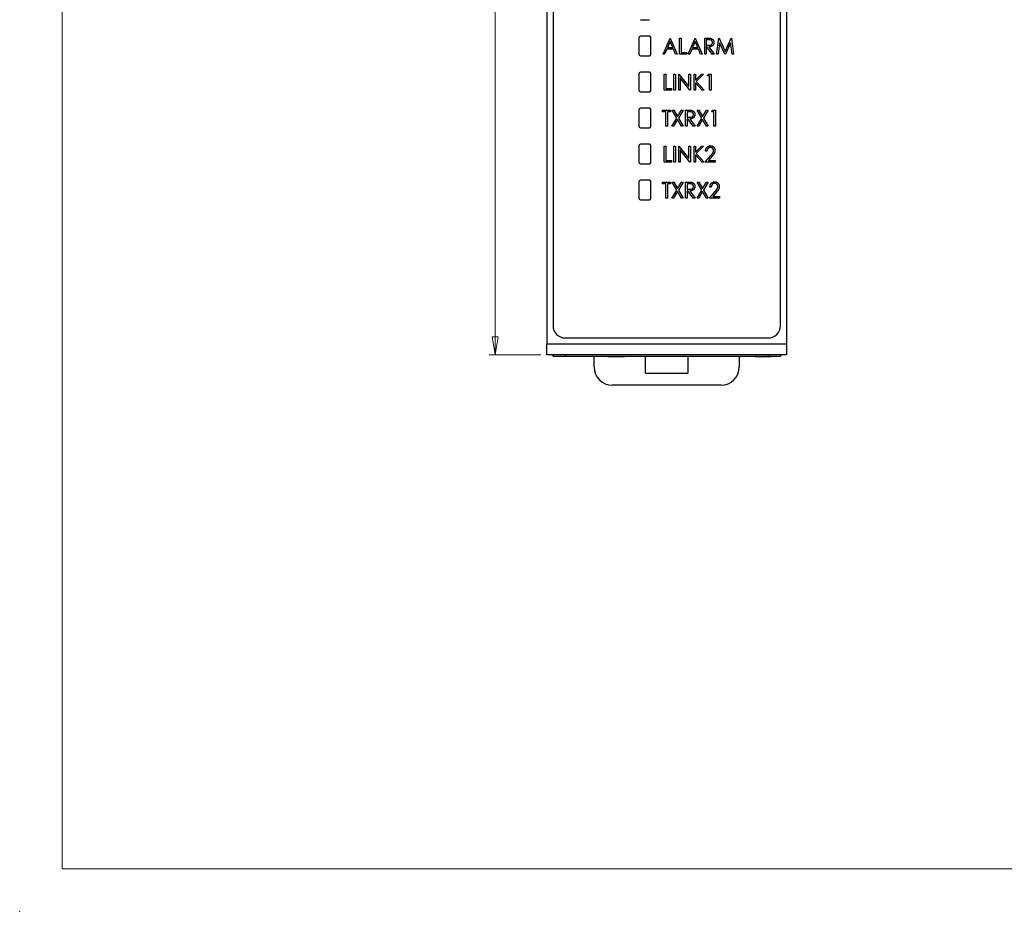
# Paper-space layout 'Sheet2' of a CAD drawing. Header units: millimetres. Extents: x 0 to 420, y 0 to 297.
# Tile 1 of 6: x 0 to 163, y 0 to 147. Entities that reach past the tile are written whole.
import ezdxf

# ---------------------------------------------------------------- set-up
doc = ezdxf.new("R2010")
doc.units = ezdxf.units.MM
doc.header["$PDSIZE"] = -1
doc.styles.add('SLDTEXTSTYLE1', font='TXT', dxfattribs={"width": 0.75})
doc.dimstyles.new('SLDDIMSTYLE1', dxfattribs={"dimtxt": 2.5, "dimasz": 3, "dimexe": 0, "dimexo": 0.0625, "dimtad": 1, "dimdec": 0, "dimrnd": 1e-09, "dimzin": 12, "dimdsep": 46, "dimtxsty": 'SLDTEXTSTYLE1', "dimblk1": 'CLOSED', "dimblk2": 'CLOSED', "dimsah": 1, "dimcen": 0.09, "dimadec": 0, "dimazin": 3, "dimtfac": 1, "dimtofl": 0, "dimtmove": 0, "dimatfit": 3, "dimldrblk": 'CLOSED', "dimfxl": 1, "dimfrac": 2, "dimtolj": 1, "dimtzin": 12, "dimarcsym": 0})

# ---------------------------------------------------------------- blocks, each defined once
blk = doc.blocks.new('_Closed')
at = {"color": 0, "linetype": 'ByBlock', "lineweight": -2}
for p, q in [((-1, 0.166667), (0, 0)), ((-1, 0.166667), (-1, -0.166667)), ((0, 0), (-1, -0.166667)), ((0, 0), (-1, 0))]:
    blk.add_line(p, q, dxfattribs=at)
blk = doc.blocks.new('_D_4')
at = {"color": 7, "linetype": 'Continuous', "lineweight": 0}
for p, q in [((86.18, 219.97), (77.64, 219.97)), ((78.64, 219.97), (78.64, 91.96)), ((86.18, 91.96), (77.64, 91.96))]:
    blk.add_line(p, q, dxfattribs=at)
at = {"color": 7, "linetype": 'Continuous', "lineweight": 18, "xscale": 3, "yscale": 3}
for p, rotation in [((78.64, 219.97, -59.39), 90), ((78.64, 91.96, -59.39), 270)]:
    blk.add_blockref('_Closed', p, dxfattribs=dict(at, rotation=rotation))
at = {"color": 7, "linetype": 'Continuous', "lineweight": 18, "insert": (75.42, 153.19), "char_height": 2.5, "attachment_point": 1, "rotation": 90, "style": 'SLDTEXTSTYLE1'}
blk.add_mtext('128', dxfattribs=at)

psp = doc.layouts.new('Sheet2')

# ---------------------------------------------------------------- linework, layer by layer
at = {"color": 7, "linetype": 'Continuous', "lineweight": 18}
for q in [(7, 290), (413, 7)]:
    psp.add_line((7, 7), q, dxfattribs=at)
at = {"color": 7, "linetype": 'Continuous', "lineweight": 25}
for p, q in [((88.18, 191.92), (88.18, 96.77)), ((125.78, 96.77), (125.78, 191.92)), ((87.18, 150.16), (87.18, 93.76)), ((126.78, 150.16), (126.78, 93.76)), ((102.63, 147.37), (104.13, 147.37)), ((102.38, 144.37), (102.38, 141.67)), ((104.13, 144.62), (102.63, 144.62)), ((104.38, 141.67), (104.38, 144.37)), ((106.38, 141.67), (107.53, 144.31)), ((107.55, 143.75), (107.13, 142.79)), ((107.53, 144.31), (107.56, 144.31)), ((107.97, 142.79), (107.55, 143.75)), ((107.56, 144.31), (108.72, 141.67)), ((109.12, 144.31), (109.36, 144.31)), ((109.12, 141.67), (109.12, 144.31)), ((109.36, 144.31), (109.36, 141.94)), ((110.52, 141.67), (111.67, 144.31)), ((111.69, 143.75), (111.27, 142.79)), ((111.67, 144.31), (111.7, 144.31)), ((112.11, 142.79), (111.69, 143.75)), ((111.7, 144.31), (112.86, 141.67)), ((113.26, 144.31), (113.75, 144.31)), ((113.26, 141.67), (113.26, 144.31)), ((113.94, 144.04), (113.5, 144.04)), ((113.5, 144.04), (113.5, 143.16)), ((115.23, 141.67), (115.58, 144.31)), ((115.72, 143.57), (115.47, 141.67)), ((115.58, 144.31), (115.64, 144.31)), ((115.64, 144.31), (116.64, 142.14)), ((116.59, 141.67), (115.72, 143.57)), ((116.64, 142.14), (117.64, 144.31)), ((117.55, 143.57), (116.68, 141.67)), ((117.81, 141.67), (117.55, 143.57)), ((117.64, 144.31), (117.69, 144.31)), ((117.69, 144.31), (118.05, 141.67)), ((106.64, 141.67), (106.38, 141.67)), ((107.01, 142.52), (106.64, 141.67)), ((108.09, 142.52), (107.01, 142.52)), ((107.13, 142.79), (107.97, 142.79)), ((108.46, 141.67), (108.09, 142.52)), ((108.72, 141.67), (108.46, 141.67)), ((110.31, 141.67), (109.12, 141.67)), ((109.36, 141.94), (110.31, 141.94)), ((110.31, 141.94), (110.31, 141.67)), ((110.78, 141.67), (110.52, 141.67)), ((111.15, 142.52), (110.78, 141.67)), ((112.22, 142.52), (111.15, 142.52)), ((111.27, 142.79), (112.11, 142.79)), ((112.59, 141.67), (112.22, 142.52)), ((112.86, 141.67), (112.59, 141.67)), ((113.5, 141.67), (113.26, 141.67)), ((113.5, 143.16), (113.93, 143.16)), ((113.64, 142.89), (113.5, 142.89)), ((113.5, 142.89), (113.5, 141.67)), ((114.52, 141.67), (113.64, 142.89)), ((113.94, 142.89), (114.82, 141.67)), ((114.82, 141.67), (114.52, 141.67)), ((115.47, 141.67), (115.23, 141.67)), ((116.68, 141.67), (116.59, 141.67)), ((118.05, 141.67), (117.81, 141.67)), ((102.63, 141.42), (104.13, 141.42)), ((102.38, 138.42), (102.38, 135.72)), ((104.13, 138.67), (102.63, 138.67)), ((104.38, 135.72), (104.38, 138.42)), ((106.58, 135.72), (106.58, 138.36)), ((106.58, 138.36), (106.82, 138.36)), ((106.82, 138.36), (106.82, 135.99)), ((108.18, 135.72), (108.18, 138.36)), ((108.18, 138.36), (108.41, 138.36)), ((108.41, 138.36), (108.41, 135.72)), ((108.96, 135.72), (108.96, 138.36)), ((108.96, 138.36), (109.01, 138.36)), ((109.01, 138.36), (110.65, 136.33)), ((110.83, 135.72), (109.19, 137.75)), ((109.19, 137.75), (109.19, 135.72)), ((110.65, 136.33), (110.65, 138.36)), ((110.65, 138.36), (110.89, 138.36)), ((110.89, 138.36), (110.89, 135.72)), ((111.5, 138.36), (111.74, 138.36)), ((111.5, 135.72), (111.5, 138.36)), ((111.74, 138.36), (111.74, 137.39)), ((111.74, 137.39), (112.73, 138.36)), ((112.85, 135.72), (111.74, 136.96)), ((111.74, 136.96), (111.74, 135.72)), ((113.08, 138.36), (111.87, 137.18)), ((111.87, 137.18), (113.18, 135.72)), ((112.73, 138.36), (113.08, 138.36)), ((113.7, 138.09), (113.85, 138.36)), ((114.08, 138.09), (113.7, 138.09)), ((113.85, 138.36), (114.31, 138.36)), ((114.08, 135.72), (114.08, 138.09)), ((114.31, 138.36), (114.31, 135.72)), ((102.63, 135.47), (104.13, 135.47)), ((107.77, 135.72), (106.58, 135.72)), ((106.82, 135.99), (107.77, 135.99)), ((107.77, 135.99), (107.77, 135.72)), ((108.41, 135.72), (108.18, 135.72)), ((109.19, 135.72), (108.96, 135.72)), ((110.89, 135.72), (110.83, 135.72)), ((111.74, 135.72), (111.5, 135.72)), ((113.18, 135.72), (112.85, 135.72)), ((114.31, 135.72), (114.08, 135.72)), ((102.38, 132.47), (102.38, 129.77)), ((104.13, 132.72), (102.63, 132.72)), ((104.38, 129.77), (104.38, 132.47)), ((106.31, 132.14), (106.31, 132.41)), ((106.31, 132.41), (107.63, 132.41)), ((106.85, 132.14), (106.31, 132.14)), ((106.85, 129.77), (106.85, 132.14)), ((107.63, 132.14), (107.09, 132.14)), ((107.09, 132.14), (107.09, 129.77)), ((107.63, 132.41), (107.63, 132.14)), ((107.89, 132.41), (108.17, 132.41)), ((108.65, 131.12), (107.89, 132.41)), ((108.17, 132.41), (108.79, 131.36)), ((108.79, 131.36), (109.4, 132.41)), ((109.68, 132.41), (108.93, 131.12)), ((109.4, 132.41), (109.68, 132.41)), ((110.11, 132.41), (110.59, 132.41)), ((110.11, 129.77), (110.11, 132.41)), ((110.79, 132.14), (110.35, 132.14)), ((110.35, 132.14), (110.35, 131.26)), ((112.78, 131.12), (112.03, 132.41)), ((112.03, 132.41), (112.31, 132.41)), ((112.31, 132.41), (112.92, 131.36)), ((112.92, 131.36), (113.54, 132.41)), ((113.82, 132.41), (113.06, 131.12)), ((113.54, 132.41), (113.82, 132.41)), ((114.42, 132.14), (114.56, 132.41)), ((114.79, 132.14), (114.42, 132.14)), ((114.56, 132.41), (115.03, 132.41)), ((114.79, 129.77), (114.79, 132.14)), ((115.03, 132.41), (115.03, 129.77)), ((107.85, 129.77), (108.65, 131.12)), ((108.79, 130.88), (108.13, 129.77)), ((109.44, 129.77), (108.79, 130.88)), ((108.93, 131.12), (109.72, 129.77)), ((110.35, 131.26), (110.78, 131.26)), ((110.49, 130.99), (110.35, 130.99)), ((110.35, 130.99), (110.35, 129.77)), ((111.37, 129.77), (110.49, 130.99)), ((110.79, 130.99), (111.67, 129.77)), ((111.99, 129.77), (112.78, 131.12)), ((112.92, 130.88), (112.27, 129.77)), ((113.58, 129.77), (112.92, 130.88)), ((113.06, 131.12), (113.86, 129.77)), ((102.63, 129.52), (104.13, 129.52)), ((107.09, 129.77), (106.85, 129.77)), ((108.13, 129.77), (107.85, 129.77)), ((109.72, 129.77), (109.44, 129.77)), ((110.35, 129.77), (110.11, 129.77)), ((111.67, 129.77), (111.37, 129.77)), ((112.27, 129.77), (111.99, 129.77)), ((113.86, 129.77), (113.58, 129.77)), ((115.03, 129.77), (114.79, 129.77)), ((102.38, 126.52), (102.38, 123.82)), ((104.13, 126.77), (102.63, 126.77)), ((104.38, 123.82), (104.38, 126.52)), ((106.58, 123.82), (106.58, 126.46)), ((106.58, 126.46), (106.82, 126.46)), ((106.82, 126.46), (106.82, 124.09)), ((108.18, 126.46), (108.41, 126.46)), ((108.18, 123.82), (108.18, 126.46)), ((108.41, 126.46), (108.41, 123.82)), ((108.96, 123.82), (108.96, 126.46)), ((108.96, 126.46), (109.01, 126.46)), ((109.01, 126.46), (110.65, 124.43)), ((109.19, 125.85), (109.19, 123.82)), ((110.83, 123.82), (109.19, 125.85)), ((110.65, 124.43), (110.65, 126.46)), ((110.65, 126.46), (110.89, 126.46)), ((110.89, 126.46), (110.89, 123.82)), ((111.5, 123.82), (111.5, 126.46)), ((111.5, 126.46), (111.74, 126.46)), ((111.74, 126.46), (111.74, 125.49)), ((111.74, 125.49), (112.73, 126.46)), ((113.08, 126.46), (111.87, 125.28)), ((112.73, 126.46), (113.08, 126.46)), ((113.64, 125.65), (113.4, 125.65)), ((107.77, 123.82), (106.58, 123.82)), ((106.82, 124.09), (107.77, 124.09)), ((107.77, 124.09), (107.77, 123.82)), ((108.41, 123.82), (108.18, 123.82)), ((109.19, 123.82), (108.96, 123.82)), ((110.89, 123.82), (110.83, 123.82)), ((111.74, 123.82), (111.5, 123.82)), ((112.85, 123.82), (111.74, 125.06)), ((111.74, 125.06), (111.74, 123.82)), ((111.87, 125.28), (113.18, 123.82)), ((113.18, 123.82), (112.85, 123.82)), ((113.33, 123.82), (114.27, 124.91)), ((114.99, 123.82), (113.33, 123.82)), ((114.48, 124.79), (113.88, 124.09)), ((113.88, 124.09), (114.99, 124.09)), ((114.99, 124.09), (114.99, 123.82)), ((102.63, 123.57), (104.13, 123.57)), ((102.38, 120.57), (102.38, 117.87)), ((104.13, 120.82), (102.63, 120.82)), ((104.38, 117.87), (104.38, 120.57)), ((106.31, 120.24), (106.31, 120.51)), ((106.31, 120.51), (107.63, 120.51)), ((107.63, 120.51), (107.63, 120.24)), ((107.89, 120.51), (108.17, 120.51)), ((108.65, 119.22), (107.89, 120.51)), ((108.17, 120.51), (108.79, 119.46)), ((108.79, 119.46), (109.4, 120.51)), ((109.68, 120.51), (108.93, 119.22)), ((109.4, 120.51), (109.68, 120.51)), ((110.11, 120.51), (110.59, 120.51)), ((110.11, 117.87), (110.11, 120.51)), ((112.03, 120.51), (112.31, 120.51)), ((112.78, 119.22), (112.03, 120.51)), ((112.31, 120.51), (112.92, 119.46)), ((112.92, 119.46), (113.54, 120.51)), ((113.82, 120.51), (113.06, 119.22)), ((113.54, 120.51), (113.82, 120.51)), ((106.85, 120.24), (106.31, 120.24)), ((106.85, 117.87), (106.85, 120.24)), ((107.63, 120.24), (107.09, 120.24)), ((107.09, 120.24), (107.09, 117.87)), ((107.85, 117.87), (108.65, 119.22)), ((108.79, 118.98), (108.13, 117.87)), ((109.44, 117.87), (108.79, 118.98)), ((108.93, 119.22), (109.72, 117.87)), ((110.35, 120.24), (110.35, 119.36)), ((110.79, 120.24), (110.35, 120.24)), ((110.35, 119.36), (110.78, 119.36)), ((110.49, 119.09), (110.35, 119.09)), ((110.35, 119.09), (110.35, 117.87)), ((111.37, 117.87), (110.49, 119.09)), ((110.79, 119.09), (111.67, 117.87)), ((111.99, 117.87), (112.78, 119.22)), ((112.92, 118.98), (112.27, 117.87)), ((113.58, 117.87), (112.92, 118.98)), ((113.06, 119.22), (113.86, 117.87)), ((114.04, 117.87), (114.98, 118.96)), ((114.35, 119.7), (114.11, 119.7)), ((102.63, 117.62), (104.13, 117.62)), ((107.09, 117.87), (106.85, 117.87)), ((108.13, 117.87), (107.85, 117.87)), ((109.72, 117.87), (109.44, 117.87)), ((110.35, 117.87), (110.11, 117.87)), ((111.67, 117.87), (111.37, 117.87)), ((112.27, 117.87), (111.99, 117.87)), ((113.86, 117.87), (113.58, 117.87)), ((115.71, 117.87), (114.04, 117.87)), ((115.19, 118.84), (114.6, 118.14)), ((114.6, 118.14), (115.71, 118.14)), ((115.71, 118.14), (115.71, 117.87)), ((90.18, 94.77), (123.78, 94.77)), ((126.78, 93.76), (87.18, 93.76)), ((87.18, 91.96), (87.18, 93.76)), ((126.78, 93.76), (126.78, 91.96)), ((126.78, 91.96), (87.18, 91.96)), ((88.18, 91.71), (88.18, 91.96)), ((90.18, 91.71), (88.18, 91.71)), ((90.18, 91.96), (90.18, 91.71)), ((123.78, 91.71), (90.18, 91.71)), ((94.98, 89.97), (94.98, 91.71)), ((97.26, 91.7), (97.26, 91.71)), ((97.26, 91.7), (99.09, 91.7)), ((99.09, 91.7), (99.09, 91.71)), ((99.09, 91.7), (99.37, 91.7)), ((99.37, 91.7), (99.37, 91.71)), ((99.37, 91.7), (99.98, 91.7)), ((99.98, 91.7), (99.98, 91.71)), ((100.04, 91.7), (100.04, 91.71)), ((103.48, 88.97), (103.48, 91.71)), ((110.48, 91.71), (110.48, 88.97)), ((116.28, 91.7), (116.28, 91.71)), ((120.28, 91.7), (116.28, 91.7)), ((118.98, 91.7), (118.98, 89.97)), ((120.28, 91.7), (120.28, 91.71)), ((121.63, 91.7), (121.63, 91.71)), ((121.63, 91.7), (121.9, 91.7)), ((121.9, 91.7), (121.9, 91.71)), ((121.9, 91.7), (124.28, 91.7)), ((123.78, 91.71), (123.78, 91.96)), ((125.78, 91.71), (123.78, 91.71)), ((124.28, 91.7), (124.28, 91.71)), ((125.78, 91.96), (125.78, 91.71)), ((103.48, 88.97), (110.48, 88.97)), ((115.98, 86.97), (97.98, 86.97))]:
    psp.add_line(p, q, dxfattribs=at)
for centre, radius, start, end in [((102.63, 144.37), 0.25, 90, 180), ((104.13, 144.37), 0.25, 0, 90), ((102.63, 141.67), 0.25, 180, 270), ((104.13, 141.67), 0.25, 270, 0), ((102.63, 138.42), 0.25, 90, 180), ((104.13, 138.42), 0.25, 0, 90), ((102.63, 135.72), 0.25, 180, 270), ((104.13, 135.72), 0.25, 270, 0), ((102.63, 132.47), 0.25, 90, 180), ((104.13, 132.47), 0.25, 0, 90), ((102.63, 129.77), 0.25, 180, 270), ((104.13, 129.77), 0.25, 270, 0), ((102.63, 126.52), 0.25, 90, 180), ((104.13, 126.52), 0.25, 0, 90), ((102.63, 123.82), 0.25, 180, 270), ((104.13, 123.82), 0.25, 270, 0), ((102.63, 120.57), 0.25, 90, 180), ((104.13, 120.57), 0.25, 0, 90), ((102.63, 117.87), 0.25, 180, 270), ((104.13, 117.87), 0.25, 270, 0), ((90.18, 96.77), 2, 180, 270), ((123.78, 96.77), 2, 270, 0), ((97.98, 89.97), 3, 180, 270), ((115.98, 89.97), 3, 270, 0)]:
    psp.add_arc(centre, radius, start, end, dxfattribs=at)
for points, knots in [([(113.75, 144.31), (113.78, 144.31), (113.84, 144.31), (113.93, 144.31), (114.01, 144.31), (114.09, 144.31), (114.15, 144.3), (114.21, 144.3), (114.26, 144.29), (114.29, 144.28), (114.3, 144.28)], [0, 0, 0, 0, 0.176242, 0.33814, 0.484799, 0.617149, 0.734395, 0.837422, 0.92561, 1, 1, 1, 1]), ([(113.93, 143.16), (113.95, 143.16), (113.99, 143.16), (114.05, 143.16), (114.1, 143.16), (114.15, 143.17), (114.19, 143.18), (114.23, 143.18), (114.27, 143.19), (114.31, 143.21), (114.36, 143.23), (114.41, 143.27), (114.45, 143.31), (114.49, 143.36), (114.52, 143.42), (114.54, 143.48), (114.55, 143.54), (114.55, 143.59), (114.55, 143.61)], [0, 0, 0, 0, 0.0688845, 0.1330037, 0.1923688, 0.2476844, 0.2984466, 0.3447833, 0.3874444, 0.4260582, 0.4984773, 0.5682255, 0.638295, 0.7092395, 0.7816761, 0.8527646, 0.9255231, 1, 1, 1, 1]), ([(114.55, 143.61), (114.55, 143.63), (114.55, 143.67), (114.54, 143.73), (114.52, 143.79), (114.49, 143.85), (114.45, 143.89), (114.41, 143.94), (114.36, 143.97), (114.32, 143.99), (114.28, 144.01), (114.24, 144.02), (114.2, 144.03), (114.16, 144.03), (114.11, 144.04), (114.06, 144.04), (114, 144.04), (113.96, 144.04), (113.94, 144.04)], [0, 0, 0, 0, 0.074206, 0.146692, 0.218332, 0.29067, 0.362618, 0.431553, 0.499554, 0.567987, 0.604677, 0.646293, 0.69288, 0.744014, 0.799888, 0.86174, 0.928424, 1, 1, 1, 1]), ([(114.79, 143.61), (114.79, 143.57), (114.79, 143.5), (114.77, 143.4), (114.74, 143.31), (114.7, 143.22), (114.65, 143.15), (114.58, 143.08), (114.51, 143.02), (114.44, 142.98), (114.38, 142.96), (114.33, 142.94), (114.27, 142.92), (114.22, 142.91), (114.15, 142.9), (114.09, 142.9), (114.02, 142.89), (113.97, 142.89), (113.94, 142.89)], [0, 0, 0, 0, 0.083484, 0.162613, 0.23918, 0.314494, 0.388385, 0.460717, 0.533791, 0.609022, 0.648239, 0.690365, 0.734562, 0.781635, 0.831635, 0.884694, 0.940506, 1, 1, 1, 1]), ([(114.3, 144.28), (114.32, 144.27), (114.35, 144.26), (114.4, 144.24), (114.45, 144.22), (114.5, 144.19), (114.54, 144.16), (114.58, 144.13), (114.62, 144.09), (114.65, 144.05), (114.69, 144), (114.71, 143.95), (114.74, 143.9), (114.76, 143.85), (114.77, 143.79), (114.78, 143.73), (114.79, 143.67), (114.79, 143.63), (114.79, 143.61)], [0, 0, 0, 0, 0.061387, 0.121495, 0.181089, 0.240038, 0.298644, 0.35799, 0.418441, 0.480043, 0.541867, 0.604173, 0.666682, 0.729899, 0.794538, 0.860455, 0.929211, 1, 1, 1, 1]), ([(110.59, 132.41), (110.63, 132.41), (110.69, 132.41), (110.78, 132.41), (110.86, 132.41), (110.93, 132.41), (111, 132.4), (111.05, 132.4), (111.1, 132.39), (111.13, 132.38), (111.15, 132.38)], [0, 0, 0, 0, 0.176242, 0.33814, 0.484799, 0.617149, 0.734395, 0.837422, 0.92561, 1, 1, 1, 1]), ([(111.4, 131.71), (111.4, 131.73), (111.4, 131.77), (111.38, 131.83), (111.36, 131.89), (111.33, 131.95), (111.29, 131.99), (111.25, 132.04), (111.2, 132.07), (111.16, 132.09), (111.12, 132.11), (111.09, 132.12), (111.05, 132.13), (111, 132.13), (110.96, 132.14), (110.9, 132.14), (110.85, 132.14), (110.81, 132.14), (110.79, 132.14)], [0, 0, 0, 0, 0.074206, 0.146692, 0.218332, 0.29067, 0.362618, 0.431553, 0.499554, 0.567987, 0.604677, 0.646293, 0.69288, 0.744014, 0.799888, 0.86174, 0.928424, 1, 1, 1, 1]), ([(111.15, 132.38), (111.16, 132.37), (111.2, 132.36), (111.25, 132.34), (111.3, 132.32), (111.34, 132.29), (111.39, 132.26), (111.43, 132.23), (111.46, 132.19), (111.5, 132.15), (111.53, 132.1), (111.56, 132.05), (111.58, 132), (111.6, 131.95), (111.62, 131.89), (111.63, 131.83), (111.63, 131.77), (111.63, 131.73), (111.64, 131.71)], [0, 0, 0, 0, 0.061387, 0.1214951, 0.1810892, 0.2400382, 0.2986442, 0.3579899, 0.4184412, 0.480043, 0.5418672, 0.6041732, 0.6666824, 0.7298994, 0.7945383, 0.8604552, 0.9292113, 1, 1, 1, 1]), ([(110.78, 131.26), (110.8, 131.26), (110.83, 131.26), (110.89, 131.26), (110.94, 131.26), (110.99, 131.27), (111.03, 131.28), (111.07, 131.28), (111.11, 131.29), (111.15, 131.31), (111.2, 131.33), (111.25, 131.37), (111.3, 131.41), (111.33, 131.46), (111.36, 131.52), (111.38, 131.58), (111.4, 131.64), (111.4, 131.69), (111.4, 131.71)], [0, 0, 0, 0, 0.068884, 0.133004, 0.192369, 0.247684, 0.298447, 0.344783, 0.387444, 0.426058, 0.498477, 0.568226, 0.638295, 0.709239, 0.781676, 0.852765, 0.925523, 1, 1, 1, 1]), ([(111.64, 131.71), (111.63, 131.67), (111.63, 131.6), (111.61, 131.5), (111.58, 131.41), (111.54, 131.32), (111.49, 131.25), (111.43, 131.18), (111.35, 131.12), (111.29, 131.08), (111.22, 131.06), (111.17, 131.04), (111.12, 131.02), (111.06, 131.01), (111, 131), (110.93, 131), (110.86, 130.99), (110.81, 130.99), (110.79, 130.99)], [0, 0, 0, 0, 0.083484, 0.162613, 0.23918, 0.314494, 0.388385, 0.460717, 0.533791, 0.609022, 0.648239, 0.690365, 0.734562, 0.781635, 0.831635, 0.884694, 0.940506, 1, 1, 1, 1]), ([(113.4, 125.65), (113.4, 125.68), (113.4, 125.74), (113.42, 125.83), (113.44, 125.92), (113.46, 126), (113.5, 126.08), (113.54, 126.15), (113.58, 126.22), (113.64, 126.29), (113.7, 126.34), (113.76, 126.39), (113.83, 126.44), (113.9, 126.47), (113.97, 126.5), (114.05, 126.52), (114.13, 126.53), (114.18, 126.53), (114.21, 126.53)], [0, 0, 0, 0, 0.070894, 0.1392, 0.20487, 0.269234, 0.332081, 0.394901, 0.457202, 0.520113, 0.582517, 0.642738, 0.701734, 0.760045, 0.818157, 0.87726, 0.937527, 1, 1, 1, 1]), ([(114.2, 126.26), (114.18, 126.26), (114.14, 126.26), (114.09, 126.25), (114.03, 126.24), (113.98, 126.22), (113.94, 126.2), (113.89, 126.17), (113.85, 126.14), (113.81, 126.1), (113.77, 126.06), (113.74, 126.01), (113.71, 125.96), (113.69, 125.91), (113.67, 125.85), (113.65, 125.79), (113.64, 125.72), (113.64, 125.67), (113.64, 125.65)], [0, 0, 0, 0, 0.061535, 0.120681, 0.178642, 0.235332, 0.291867, 0.34862, 0.406764, 0.466093, 0.52635, 0.587062, 0.649555, 0.7136, 0.780456, 0.850261, 0.923173, 1, 1, 1, 1]), ([(114.72, 125.72), (114.72, 125.74), (114.72, 125.78), (114.71, 125.83), (114.7, 125.88), (114.68, 125.93), (114.66, 125.98), (114.64, 126.02), (114.61, 126.06), (114.57, 126.1), (114.53, 126.14), (114.49, 126.17), (114.45, 126.2), (114.4, 126.22), (114.35, 126.24), (114.3, 126.25), (114.25, 126.26), (114.22, 126.26), (114.2, 126.26)], [0, 0, 0, 0, 0.064826, 0.127694, 0.189002, 0.250262, 0.311649, 0.372859, 0.435986, 0.500806, 0.565495, 0.628378, 0.689165, 0.749946, 0.810822, 0.872278, 0.935146, 1, 1, 1, 1]), ([(114.21, 126.53), (114.24, 126.53), (114.29, 126.53), (114.37, 126.52), (114.44, 126.5), (114.51, 126.48), (114.58, 126.44), (114.64, 126.4), (114.7, 126.35), (114.75, 126.3), (114.8, 126.24), (114.84, 126.18), (114.88, 126.11), (114.91, 126.04), (114.93, 125.97), (114.95, 125.9), (114.96, 125.82), (114.96, 125.77), (114.96, 125.74)], [0, 0, 0, 0, 0.067106, 0.131744, 0.194458, 0.255749, 0.316097, 0.376704, 0.438236, 0.501646, 0.565077, 0.627495, 0.688465, 0.749509, 0.810355, 0.872348, 0.935088, 1, 1, 1, 1]), ([(114.27, 124.91), (114.29, 124.94), (114.33, 124.99), (114.39, 125.06), (114.45, 125.13), (114.5, 125.19), (114.54, 125.25), (114.58, 125.3), (114.61, 125.35), (114.64, 125.41), (114.68, 125.47), (114.7, 125.56), (114.72, 125.64), (114.72, 125.7), (114.72, 125.72)], [0, 0, 0, 0, 0.108913, 0.209615, 0.301765, 0.385391, 0.460979, 0.528012, 0.587141, 0.638024, 0.730395, 0.82069, 0.909658, 1, 1, 1, 1]), ([(114.96, 125.74), (114.96, 125.7), (114.96, 125.63), (114.94, 125.52), (114.91, 125.42), (114.87, 125.34), (114.83, 125.27), (114.8, 125.21), (114.76, 125.15), (114.72, 125.09), (114.66, 125.02), (114.61, 124.95), (114.55, 124.87), (114.5, 124.82), (114.48, 124.79)], [0, 0, 0, 0, 0.10151, 0.200837, 0.299625, 0.399332, 0.452699, 0.511826, 0.577323, 0.649147, 0.727119, 0.811496, 0.9029, 1, 1, 1, 1]), ([(110.59, 120.51), (110.63, 120.51), (110.69, 120.51), (110.78, 120.51), (110.86, 120.51), (110.93, 120.51), (111, 120.5), (111.05, 120.5), (111.1, 120.49), (111.13, 120.48), (111.15, 120.48)], [0, 0, 0, 0, 0.176242, 0.33814, 0.484799, 0.617149, 0.734395, 0.837422, 0.92561, 1, 1, 1, 1]), ([(111.15, 120.48), (111.16, 120.47), (111.2, 120.46), (111.25, 120.44), (111.3, 120.42), (111.34, 120.39), (111.39, 120.36), (111.43, 120.33), (111.46, 120.29), (111.5, 120.25), (111.53, 120.2), (111.56, 120.15), (111.58, 120.1), (111.6, 120.05), (111.62, 119.99), (111.63, 119.93), (111.63, 119.87), (111.63, 119.83), (111.64, 119.81)], [0, 0, 0, 0, 0.061387, 0.121495, 0.181089, 0.240038, 0.298644, 0.35799, 0.418441, 0.480043, 0.541867, 0.604173, 0.666682, 0.729899, 0.794538, 0.860455, 0.929211, 1, 1, 1, 1]), ([(114.11, 119.7), (114.11, 119.73), (114.12, 119.79), (114.13, 119.88), (114.15, 119.97), (114.17, 120.05), (114.21, 120.13), (114.25, 120.2), (114.3, 120.27), (114.35, 120.34), (114.41, 120.39), (114.47, 120.44), (114.54, 120.49), (114.61, 120.52), (114.68, 120.55), (114.76, 120.57), (114.84, 120.58), (114.89, 120.58), (114.92, 120.58)], [0, 0, 0, 0, 0.070894, 0.1392, 0.20487, 0.269234, 0.332081, 0.394901, 0.457202, 0.520113, 0.582517, 0.642738, 0.701734, 0.760045, 0.818157, 0.87726, 0.937527, 1, 1, 1, 1]), ([(114.92, 120.58), (114.95, 120.58), (115, 120.58), (115.08, 120.57), (115.15, 120.55), (115.22, 120.53), (115.29, 120.49), (115.35, 120.45), (115.41, 120.4), (115.46, 120.35), (115.51, 120.29), (115.56, 120.23), (115.59, 120.16), (115.62, 120.09), (115.64, 120.02), (115.66, 119.95), (115.67, 119.87), (115.67, 119.82), (115.67, 119.79)], [0, 0, 0, 0, 0.067106, 0.131744, 0.194458, 0.255749, 0.316097, 0.376704, 0.438236, 0.501646, 0.565077, 0.627495, 0.688465, 0.749509, 0.810355, 0.872348, 0.935088, 1, 1, 1, 1]), ([(110.78, 119.36), (110.8, 119.36), (110.83, 119.36), (110.89, 119.36), (110.94, 119.36), (110.99, 119.37), (111.03, 119.38), (111.07, 119.38), (111.11, 119.39), (111.15, 119.41), (111.2, 119.43), (111.25, 119.47), (111.3, 119.51), (111.33, 119.56), (111.36, 119.62), (111.38, 119.68), (111.4, 119.74), (111.4, 119.79), (111.4, 119.81)], [0, 0, 0, 0, 0.068884, 0.133004, 0.192369, 0.247684, 0.298447, 0.344783, 0.387444, 0.426058, 0.498477, 0.568226, 0.638295, 0.709239, 0.781676, 0.852765, 0.925523, 1, 1, 1, 1]), ([(111.4, 119.81), (111.4, 119.83), (111.4, 119.87), (111.38, 119.93), (111.36, 119.99), (111.33, 120.05), (111.29, 120.09), (111.25, 120.14), (111.2, 120.17), (111.16, 120.19), (111.12, 120.21), (111.09, 120.22), (111.05, 120.23), (111, 120.23), (110.96, 120.24), (110.9, 120.24), (110.85, 120.24), (110.81, 120.24), (110.79, 120.24)], [0, 0, 0, 0, 0.074206, 0.146692, 0.218332, 0.29067, 0.362618, 0.431553, 0.499554, 0.567987, 0.604677, 0.646293, 0.69288, 0.744014, 0.799888, 0.86174, 0.928424, 1, 1, 1, 1]), ([(111.64, 119.81), (111.63, 119.77), (111.63, 119.7), (111.61, 119.6), (111.58, 119.51), (111.54, 119.42), (111.49, 119.35), (111.43, 119.28), (111.35, 119.22), (111.29, 119.18), (111.22, 119.16), (111.17, 119.14), (111.12, 119.12), (111.06, 119.11), (111, 119.1), (110.93, 119.1), (110.86, 119.09), (110.81, 119.09), (110.79, 119.09)], [0, 0, 0, 0, 0.083484, 0.162613, 0.23918, 0.314494, 0.388385, 0.460717, 0.533791, 0.609022, 0.648239, 0.690365, 0.734562, 0.781635, 0.831635, 0.884694, 0.940506, 1, 1, 1, 1]), ([(114.91, 120.31), (114.89, 120.31), (114.85, 120.31), (114.8, 120.3), (114.75, 120.29), (114.7, 120.27), (114.65, 120.25), (114.6, 120.22), (114.56, 120.19), (114.52, 120.15), (114.49, 120.11), (114.45, 120.06), (114.43, 120.01), (114.4, 119.96), (114.38, 119.9), (114.37, 119.84), (114.35, 119.77), (114.35, 119.72), (114.35, 119.7)], [0, 0, 0, 0, 0.061535, 0.120681, 0.178642, 0.235332, 0.291867, 0.34862, 0.406764, 0.466093, 0.52635, 0.587062, 0.649555, 0.7136, 0.780456, 0.850261, 0.923173, 1, 1, 1, 1]), ([(115.43, 119.77), (115.43, 119.79), (115.43, 119.83), (115.43, 119.88), (115.41, 119.93), (115.4, 119.98), (115.38, 120.03), (115.35, 120.07), (115.32, 120.11), (115.28, 120.15), (115.24, 120.19), (115.2, 120.22), (115.16, 120.25), (115.11, 120.27), (115.07, 120.29), (115.02, 120.3), (114.96, 120.31), (114.93, 120.31), (114.91, 120.31)], [0, 0, 0, 0, 0.064826, 0.127694, 0.189002, 0.250262, 0.311649, 0.372859, 0.435986, 0.500806, 0.565495, 0.628378, 0.689165, 0.749946, 0.810822, 0.872278, 0.935146, 1, 1, 1, 1]), ([(114.98, 118.96), (115, 118.99), (115.04, 119.04), (115.11, 119.11), (115.16, 119.18), (115.21, 119.24), (115.25, 119.3), (115.29, 119.35), (115.32, 119.4), (115.36, 119.46), (115.39, 119.52), (115.41, 119.61), (115.43, 119.69), (115.43, 119.75), (115.43, 119.77)], [0, 0, 0, 0, 0.108913, 0.209615, 0.301765, 0.385391, 0.460979, 0.528012, 0.587141, 0.638024, 0.730395, 0.82069, 0.909658, 1, 1, 1, 1]), ([(115.67, 119.79), (115.67, 119.75), (115.67, 119.68), (115.65, 119.57), (115.62, 119.47), (115.58, 119.39), (115.54, 119.32), (115.51, 119.26), (115.47, 119.2), (115.43, 119.14), (115.38, 119.07), (115.32, 119), (115.26, 118.92), (115.21, 118.87), (115.19, 118.84)], [0, 0, 0, 0, 0.10151, 0.200837, 0.299625, 0.399332, 0.452699, 0.511826, 0.577323, 0.649147, 0.727119, 0.811496, 0.9029, 1, 1, 1, 1])]:
    psp.add_open_spline(points, degree=3, knots=knots, dxfattribs=at)
at = {"color": 7, "linetype": 'Continuous', "lineweight": 0}
psp.add_point((0, 0), dxfattribs=at)

# ---------------------------------------------------------------- dimensions: what is measured, and where the dimension line sits
at = {"color": 7, "linetype": 'Continuous', "lineweight": 18}
dim = psp.add_linear_dim(base=(78.64, 91.96), p1=(87.18, 219.97), p2=(87.18, 91.96), angle=90, dimstyle='SLDDIMSTYLE1', dxfattribs=at)
dim.commit()
dim.dimension.update_dxf_attribs({"geometry": '_D_4', "text_midpoint": (78.64, 155.96), "dimtype": 160})

doc.saveas('drawing.dxf')
